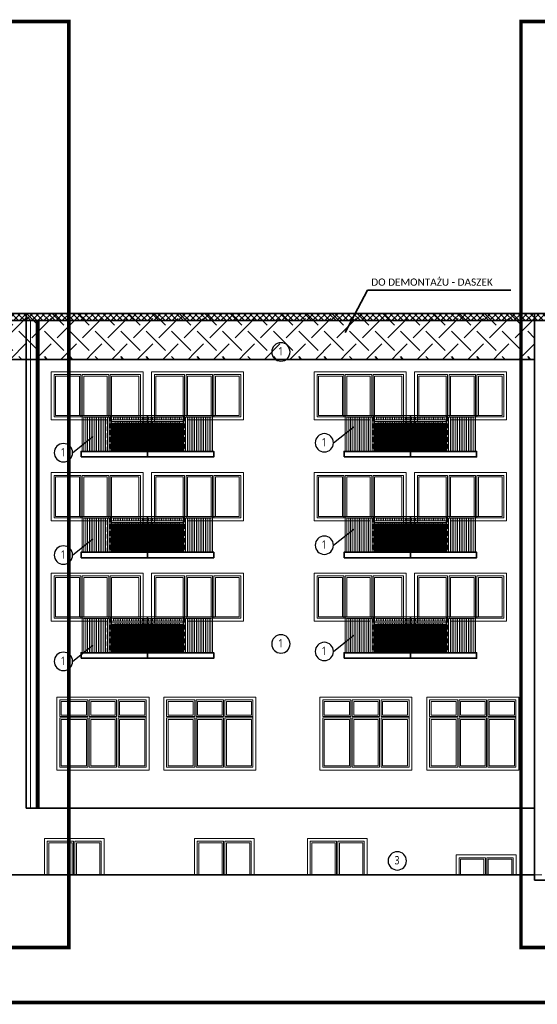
# Model space of a CAD drawing. Header units: inches. Extents: x 0 to 111471, y -105323 to 11070.
# Tile 240 of 256: x 40087 to 41526, y -20947 to -18208. Entities that reach past the tile are written whole.
import ezdxf
from ezdxf.enums import TextEntityAlignment as Align

# ---------------------------------------------------------------- set-up
doc = ezdxf.new("R2010")
doc.units = ezdxf.units.IN
doc.header["$MEASUREMENT"] = 0
doc.linetypes.add('DASHED', pattern=[19.05, 12.7, -6.35])
for name, color, linetype, lineweight in [('888 drzwi i okna', 4, 'Continuous', 0), ('888 elektryka elew', 140, 'Continuous', 0), ('888 elementy do usunięcia', 6, 'Continuous', 35), ('888 nowa attyka grafitowa', 24, 'Continuous', 35), ('888 projektowane elementy', 6, 'Continuous', 13), ('888 sciany istniejące', 2, 'Continuous', 35), ('888 widok', 8, 'Continuous', 0), ('Ele_SYMBOLE', 3, 'Continuous', 9)]:
    doc.layers.add(name, color=color, linetype=linetype, lineweight=lineweight)
doc.layers.add('888 opisy kolorow', color=11, linetype='Continuous')
doc.styles.get("Standard").update_dxf_attribs({"font": 'arial.ttf'})
doc.styles.add('TS 100_ILIARD OSIE', font='trebuc.ttf', dxfattribs={"width": 0.8, "height": 23})

# ---------------------------------------------------------------- blocks, each defined once
blk = doc.blocks.new('G$CE5BC181C')
at = {"layer": '888 drzwi i okna'}
for points in [[(0, -133.8), (0, 0), (-256, 0), (-256, -133.8), (-100, -133.8)], [(-173.5, -125.8), (-248, -125.8), (-248, -8), (-173.5, -8)], [(-244, -50), (-244, -12), (-177.5, -12)], [(-177.5, -12), (-177.5, -50)], [(-173.5, -8), (-173.5, -54)], [(-169.5, -8), (-96, -8)], [(-169.5, -8), (-169.5, -54)], [(-165.5, -12), (-100, -12)], [(-165.5, -12), (-165.5, -50)], [(-100, -12), (-100, -50)], [(-96, -8), (-96, -54)], [(-92, -8), (-8, -8), (-8, -54)], [(-92, -8), (-92, -54)], [(-12, -8), (-92, -8)], [(-88, -12), (-12, -12), (-12, -50)], [(-12, -12), (-88, -12)], [(-88, -12), (-88, -50)], [(-177.5, -121.8), (-244, -121.8), (-244, -50)], [(-177.5, -50), (-177.5, -121.8)], [(-173.5, -54), (-173.5, -125.8)], [(-169.5, -54), (-169.5, -125.8)], [(-165.5, -50), (-165.5, -121.8)], [(-100, -50), (-100, -121.8)], [(-96, -54), (-96, -125.8)], [(-8, -54), (-8, -125.8), (-92, -125.8)], [(-92, -54), (-92, -125.8)], [(-12, -50), (-12, -121.8), (-88, -121.8)], [(-88, -50), (-88, -121.8)], [(-96, -125.8), (-169.5, -125.8)], [(-100, -121.8), (-165.5, -121.8)]]:
    blk.add_lwpolyline(points, dxfattribs=at)
blk.add_lwpolyline([(-88, -8), (-88, -8)], close=True, dxfattribs=at)
at = {"layer": '888 drzwi i okna', "linetype": 'DASHED'}
for points in [[(-100, -221.8), (0, -221.8), (0, -125.8)], [(0, -221.8), (-100, -221.8), (-100, -125.8)], [(-12.2, -213.8), (-92, -213.8), (-92, -125.8)], [(-12.2, -209.8), (-88, -209.8), (-88, -133.8)], [(-87.8, -213.8), (-8, -213.8), (-8, -125.8)], [(-87.8, -209.8), (-12, -209.8), (-12, -125.8)], [(0, -133.8), (-87.8, -133.8)], [(0, -133.8), (-87.8, -133.8)]]:
    blk.add_lwpolyline(points, dxfattribs=at)
blk = doc.blocks.new('G$C8A4EE6A8')
at = {"layer": '888 sciany istniejące'}
h = blk.add_hatch(dxfattribs=at)
h.set_pattern_fill('ANSI31', color=3, scale=20)
h.set_pattern_definition([(45, (64.2046, 355.6206), (-1.767767, 1.767767), [])])
h.paths.add_polyline_path([(-85, 15), (-85, 93), (-283.6, 93), (-283.6, 15)])
for points in [[(-184.3, 115), (-184.3, 0)], [(-363.6, 15), (-283.6, 15), (-283.6, 93), (-85, 93), (-85, 15)]]:
    blk.add_lwpolyline(points, dxfattribs=at)
blk.add_lwpolyline([(-368.6, 0), (0, 0), (0, 15), (-368.6, 15)], close=True, dxfattribs=at)
at = {"layer": 'Ele_SYMBOLE'}
for points in [[(-285.6, 110), (-285.6, 115), (-365.6, 115), (-365.6, 15)], [(-290.6, 110), (-360.6, 110), (-360.6, 15)], [(-360.6, 110), (-355.6, 110), (-355.6, 15)], [(-355.6, 110), (-350.6, 110), (-350.6, 15)], [(-350.6, 110), (-345.6, 110), (-345.6, 15)], [(-345.6, 110), (-340.6, 110), (-340.6, 15)], [(-340.6, 110), (-335.6, 110), (-335.6, 15)], [(-335.6, 110), (-330.6, 110), (-330.6, 15)], [(-330.6, 110), (-325.6, 110), (-325.6, 15)], [(-325.6, 110), (-320.6, 110), (-320.6, 15)], [(-320.6, 110), (-315.6, 110), (-315.6, 15)], [(-315.6, 110), (-310.6, 110), (-310.6, 15)], [(-310.6, 110), (-305.6, 110), (-305.6, 15)], [(-305.6, 110), (-300.6, 110), (-300.6, 15)], [(-300.6, 110), (-295.6, 110), (-295.6, 15)], [(-295.6, 110), (-290.6, 110), (-290.6, 15)], [(-285.6, 110), (-285.6, 110), (-285.6, 15)], [(-268.6, 110), (-273.6, 110), (-273.6, 103)], [(-263.6, 110), (-268.6, 110), (-268.6, 103)], [(-258.6, 110), (-263.6, 110), (-263.6, 103)], [(-253.6, 110), (-258.6, 110), (-258.6, 103)], [(-248.6, 110), (-253.6, 110), (-253.6, 103)], [(-243.6, 110), (-248.6, 110), (-248.6, 103)], [(-238.6, 110), (-243.6, 110), (-243.6, 103)], [(-233.6, 110), (-238.6, 110), (-238.6, 103)], [(-228.6, 110), (-233.6, 110), (-233.6, 103)], [(-223.6, 110), (-228.6, 110), (-228.6, 103)], [(-218.6, 110), (-223.6, 110), (-223.6, 103)], [(-213.6, 110), (-218.6, 110), (-218.6, 103)], [(-208.6, 110), (-213.6, 110), (-213.6, 103)], [(-203.6, 110), (-208.6, 110), (-208.6, 103)], [(-198.6, 110), (-203.6, 110), (-203.6, 103)], [(-193.6, 110), (-198.6, 110), (-198.6, 103)], [(-188.6, 110), (-193.6, 110), (-193.6, 103)], [(-188.6, 110), (-188.6, 103)], [(-185, 110), (-180, 110), (-180, 103)], [(-180, 110), (-175, 110), (-175, 103)], [(-175, 110), (-170, 110), (-170, 103)], [(-170, 110), (-165, 110), (-165, 103)], [(-165, 110), (-160, 110), (-160, 103)], [(-160, 110), (-155, 110), (-155, 103)], [(-155, 110), (-150, 110), (-150, 103)], [(-150, 110), (-145, 110), (-145, 103)], [(-145, 110), (-140, 110), (-140, 103)], [(-140, 110), (-135, 110), (-135, 103)], [(-135, 110), (-130, 110), (-130, 103)], [(-130, 110), (-125, 110), (-125, 103)], [(-125, 110), (-120, 110), (-120, 103)], [(-120, 110), (-115, 110), (-115, 103)], [(-115, 110), (-110, 110), (-110, 103)], [(-110, 110), (-105, 110), (-105, 103)], [(-105, 110), (-100, 110), (-100, 103)], [(-100, 110), (-95, 110), (-95, 103)], [(-83, 110), (-83, 115), (-3, 115), (-3, 15)], [(-83, 110), (-83, 110), (-83, 15)], [(-78, 110), (-8, 110), (-8, 15)], [(-73, 110), (-78, 110), (-78, 15)], [(-68, 110), (-73, 110), (-73, 15)], [(-63, 110), (-68, 110), (-68, 15)], [(-58, 110), (-63, 110), (-63, 15)], [(-53, 110), (-58, 110), (-58, 15)], [(-48, 110), (-53, 110), (-53, 15)], [(-43, 110), (-48, 110), (-48, 15)], [(-38, 110), (-43, 110), (-43, 15)], [(-33, 110), (-38, 110), (-38, 15)], [(-28, 110), (-33, 110), (-33, 15)], [(-23, 110), (-28, 110), (-28, 15)], [(-18, 110), (-23, 110), (-23, 15)], [(-13, 110), (-18, 110), (-18, 15)], [(-8, 110), (-13, 110), (-13, 15)], [(-273.6, 98), (-273.6, 93)], [(-268.6, 98), (-268.6, 93)], [(-263.6, 98), (-263.6, 93)], [(-258.6, 98), (-258.6, 93)], [(-253.6, 98), (-253.6, 93)], [(-248.6, 98), (-248.6, 93)], [(-243.6, 98), (-243.6, 93)], [(-238.6, 98), (-238.6, 93)], [(-233.6, 98), (-233.6, 93)], [(-228.6, 98), (-228.6, 93)], [(-223.6, 98), (-223.6, 93)], [(-218.6, 98), (-218.6, 93)], [(-213.6, 98), (-213.6, 93)], [(-208.6, 98), (-208.6, 93)], [(-203.6, 98), (-203.6, 93)], [(-198.6, 98), (-198.6, 93)], [(-193.6, 98), (-193.6, 93)], [(-188.6, 98), (-188.6, 93)], [(-180, 98), (-180, 93)], [(-175, 98), (-175, 93)], [(-170, 98), (-170, 93)], [(-165, 98), (-165, 93)], [(-160, 98), (-160, 93)], [(-155, 98), (-155, 93)], [(-150, 98), (-150, 93)], [(-145, 98), (-145, 93)], [(-140, 98), (-140, 93)], [(-135, 98), (-135, 93)], [(-130, 98), (-130, 93)], [(-125, 98), (-125, 93)], [(-120, 98), (-120, 93)], [(-115, 98), (-115, 93)], [(-110, 98), (-110, 93)], [(-105, 98), (-105, 93)], [(-100, 98), (-100, 93)], [(-95, 98), (-95, 93)]]:
    blk.add_lwpolyline(points, dxfattribs=at)
for points in [[(-283.6, 115), (-85, 115), (-85, 98), (-283.6, 98)], [(-278.6, 110), (-90, 110), (-90, 103), (-278.6, 103)]]:
    blk.add_lwpolyline(points, close=True, dxfattribs=at)
blk = doc.blocks.new('G$CCCD7E5BA')
at = {"layer": '888 drzwi i okna', "ltscale": 1.6}
for points in [[(-256, 0), (0, 0), (0, 203), (-256, 203)], [(-174, 195), (-174, 195)]]:
    blk.add_lwpolyline(points, close=True, dxfattribs=at)
for points in [[(-170, 195), (-248, 195), (-248, 149)], [(-244, 195), (-170, 195)], [(-170, 195), (-170, 149)], [(-166, 195), (-166, 149)], [(-90, 195), (-166, 195)], [(-90, 195), (-90, 149)], [(-86, 195), (-86, 149)], [(-86, 8), (-8, 8), (-8, 195), (-86, 195)], [(-174, 191), (-244, 191), (-244, 153)], [(-244, 191), (-174, 191)], [(-174, 191), (-174, 153)], [(-162, 191), (-162, 153)], [(-94, 191), (-162, 191)], [(-94, 191), (-94, 153)], [(-12, 153), (-12, 191), (-82, 191)], [(-82, 191), (-82, 153)], [(-170, 149), (-248, 149)], [(-248, 145), (-248, 8), (-170, 8)], [(-170, 145), (-248, 145)], [(-174, 153), (-244, 153)], [(-244, 141), (-244, 12), (-174, 12)], [(-174, 141), (-244, 141)], [(-174, 141), (-174, 12)], [(-170, 145), (-170, 8)], [(-90, 149), (-166, 149)], [(-166, 145), (-166, 8)], [(-90, 145), (-166, 145)], [(-94, 153), (-162, 153)], [(-162, 141), (-162, 12)], [(-94, 141), (-162, 141)], [(-94, 141), (-94, 12)], [(-90, 145), (-90, 8)], [(-8, 149), (-86, 149)], [(-86, 145), (-86, 8)], [(-8, 145), (-86, 145)], [(-12, 153), (-82, 153)], [(-82, 141), (-82, 12)], [(-12, 141), (-82, 141)], [(-82, 12), (-12, 12), (-12, 141)], [(-166, 8), (-90, 8)], [(-162, 12), (-94, 12)]]:
    blk.add_lwpolyline(points, dxfattribs=at)
blk = doc.blocks.new('oznaczenie osi')
at = {"linetype": 'ByBlock'}
blk.add_circle((0, 0), 17, dxfattribs=at)
at = {"oblique": 5, "width": 0.85}
blk.add_attdef('NR', text='', height=15, dxfattribs=at).set_placement((0, -7), align=Align.CENTER)

msp = doc.modelspace()

# ---------------------------------------------------------------- hatches: boundary and pattern name
at = {"layer": '888 elementy do usunięcia'}
h = msp.add_hatch(dxfattribs=at)
h.set_pattern_fill('SCREEN', color=256, scale=100, angle=45)
h.set_pattern_definition([(45, (35594.85, -29275.38), (0, 141.42136), [76, -24]), (225, (35648.59, -29292.35), (-2e-14, -141.42136), [38, -62]), (225, (35692.43, -29248.51), (-2e-14, -141.42136), [38, -62]), (135, (35613.24, -29240.02), (-141.42136, 1e-14), [38, -62]), (135, (35657.08, -29283.86), (-141.42136, 1e-14), [38, -62]), (315, (35630.21, -29186.28), (141.42136, -3e-14), [76, -24])])
h.paths.add_polyline_path([(41518.535, -19151.1), (41518.535, -19025.1), (38684.27, -19025.1), (38684.27, -19151.1)])
at = {"layer": '888 nowa attyka grafitowa', "linetype": 'DASHED'}
h = msp.add_hatch(dxfattribs=at)
h.set_pattern_fill('CTYSQST', color=256, angle=45)
h.set_pattern_definition([(45, (41782.281, -26801.899), (-8.485281, 8.485281), []), (135, (41782.281, -26801.899), (-8.485281, -8.485281), [])])
h.paths.add_polyline_path([(38634.27, -19025.094), (43357.535, -19025.094), (43357.535, -19045.094), (38634.27, -19045.094)])

# ---------------------------------------------------------------- linework, layer by layer
at = {"layer": '888 drzwi i okna'}
for points in [[(40334.535, -19313.094), (40236.535, -19313.094)], [(40330.535, -19309.094), (40240.535, -19309.094)], [(40549.535, -19313.094), (40647.535, -19313.094)], [(40553.535, -19309.094), (40643.535, -19309.094)], [(41065.535, -19313.094), (40967.535, -19313.094)], [(41061.535, -19309.094), (40971.535, -19309.094)], [(41280.535, -19313.094), (41378.535, -19313.094)], [(41284.535, -19309.094), (41374.535, -19309.094)], [(40334.535, -19593.594), (40236.535, -19593.594)], [(40330.535, -19589.594), (40240.535, -19589.594)], [(40549.535, -19593.594), (40647.535, -19593.594)], [(40553.535, -19589.594), (40643.535, -19589.594)], [(41065.535, -19593.594), (40967.535, -19593.594)], [(41061.535, -19589.594), (40971.535, -19589.594)], [(41280.535, -19593.594), (41378.535, -19593.594)], [(41284.535, -19589.594), (41374.535, -19589.594)], [(40334.535, -19873.094), (40236.535, -19873.094)], [(40330.535, -19869.094), (40240.535, -19869.094)], [(40549.535, -19873.094), (40647.535, -19873.094)], [(40553.535, -19869.094), (40643.535, -19869.094)], [(41065.535, -19873.094), (40967.535, -19873.094)], [(41061.535, -19869.094), (40971.535, -19869.094)], [(41280.535, -19873.094), (41378.535, -19873.094)], [(41284.535, -19869.094), (41374.535, -19869.094)], [(40321.713, -20586.815), (40321.713, -20485.094), (40155.713, -20485.094), (40155.713, -20586.815)], [(40236.713, -20493.094), (40163.713, -20493.094), (40163.713, -20586.815)], [(40232.713, -20497.094), (40167.713, -20497.094), (40167.713, -20586.815)], [(40232.713, -20497.094), (40232.713, -20586.815)], [(40236.713, -20493.094), (40236.713, -20586.815)], [(40313.713, -20586.815), (40313.713, -20493.094), (40240.713, -20493.094)], [(40240.713, -20493.094), (40240.713, -20586.815)], [(40309.713, -20586.815), (40309.713, -20497.094), (40244.713, -20497.094)], [(40244.713, -20497.094), (40244.713, -20586.815)], [(40738.713, -20586.815), (40738.713, -20485.094), (40572.713, -20485.094), (40572.713, -20586.815)], [(40653.713, -20493.094), (40580.713, -20493.094), (40580.713, -20586.815)], [(40649.713, -20497.094), (40584.713, -20497.094), (40584.713, -20586.815)], [(40649.713, -20497.094), (40649.713, -20586.815)], [(40653.713, -20493.094), (40653.713, -20586.815)], [(40730.713, -20586.815), (40730.713, -20493.094), (40657.713, -20493.094)], [(40657.713, -20493.094), (40657.713, -20586.815)], [(40726.713, -20586.815), (40726.713, -20497.094), (40661.713, -20497.094)], [(40661.713, -20497.094), (40661.713, -20586.815)], [(41052.713, -20586.815), (41052.713, -20485.094), (40886.713, -20485.094), (40886.713, -20586.815)], [(40967.713, -20493.094), (40894.713, -20493.094), (40894.713, -20586.815)], [(40963.713, -20497.094), (40898.713, -20497.094), (40898.713, -20586.815)], [(40963.713, -20497.094), (40963.713, -20586.815)], [(40967.713, -20493.094), (40967.713, -20586.815)], [(41044.713, -20586.815), (41044.713, -20493.094), (40971.713, -20493.094)], [(40971.713, -20493.094), (40971.713, -20586.815)], [(41040.713, -20586.815), (41040.713, -20497.094), (40975.713, -20497.094)], [(40975.713, -20497.094), (40975.713, -20586.815)], [(41466.713, -20586.815), (41466.713, -20531.209), (41300.713, -20531.209), (41300.713, -20586.815)], [(41381.713, -20539.209), (41308.713, -20539.209), (41308.713, -20586.815)], [(41377.713, -20543.209), (41312.713, -20543.209), (41312.713, -20586.815)], [(41377.713, -20543.209), (41377.713, -20586.815)], [(41381.713, -20539.209), (41381.713, -20586.815)], [(41458.713, -20586.815), (41458.713, -20539.209), (41385.713, -20539.209)], [(41385.713, -20539.209), (41385.713, -20586.815)], [(41454.713, -20586.815), (41454.713, -20543.209), (41389.713, -20543.209)], [(41389.713, -20543.209), (41389.713, -20586.815)]]:
    msp.add_lwpolyline(points, dxfattribs=at)
at = {"layer": '888 drzwi i okna', "linetype": 'DASHED'}
for points in [[(40553.535, -19409.094), (40453.535, -19409.094), (40453.535, -19313.094)], [(40453.535, -19409.094), (40553.535, -19409.094), (40553.535, -19313.094)], [(40541.332, -19401.094), (40461.535, -19401.094), (40461.535, -19313.094)], [(40541.332, -19397.094), (40465.535, -19397.094), (40465.535, -19313.094)], [(40465.737, -19401.094), (40545.535, -19401.094), (40545.535, -19313.094)], [(41284.535, -19409.094), (41184.535, -19409.094), (41184.535, -19313.094)], [(41184.535, -19409.094), (41284.535, -19409.094), (41284.535, -19313.094)], [(41272.332, -19401.094), (41192.535, -19401.094), (41192.535, -19313.094)], [(41272.332, -19397.094), (41196.535, -19397.094), (41196.535, -19313.094)], [(41196.737, -19401.094), (41276.535, -19401.094), (41276.535, -19313.094)], [(40553.535, -19689.594), (40453.535, -19689.594), (40453.535, -19593.594)], [(40453.535, -19689.594), (40553.535, -19689.594), (40553.535, -19593.594)], [(40541.332, -19681.594), (40461.535, -19681.594), (40461.535, -19593.594)], [(40541.332, -19677.594), (40465.535, -19677.594), (40465.535, -19593.594)], [(40465.737, -19681.594), (40545.535, -19681.594), (40545.535, -19593.594)], [(41284.535, -19689.594), (41184.535, -19689.594), (41184.535, -19593.594)], [(41184.535, -19689.594), (41284.535, -19689.594), (41284.535, -19593.594)], [(41272.332, -19681.594), (41192.535, -19681.594), (41192.535, -19593.594)], [(41272.332, -19677.594), (41196.535, -19677.594), (41196.535, -19593.594)], [(41196.737, -19681.594), (41276.535, -19681.594), (41276.535, -19593.594)], [(40553.535, -19969.094), (40453.535, -19969.094), (40453.535, -19873.094)], [(40541.332, -19961.094), (40461.535, -19961.094), (40461.535, -19873.094)], [(40541.332, -19957.094), (40465.535, -19957.094), (40465.535, -19873.094)], [(41284.535, -19969.094), (41184.535, -19969.094), (41184.535, -19873.094)], [(41184.535, -19969.094), (41284.535, -19969.094), (41284.535, -19873.094)], [(41272.332, -19961.094), (41192.535, -19961.094), (41192.535, -19873.094)], [(41272.332, -19957.094), (41196.535, -19957.094), (41196.535, -19873.094)], [(41196.737, -19961.094), (41276.535, -19961.094), (41276.535, -19873.094)]]:
    msp.add_lwpolyline(points, dxfattribs=at)
at = {"layer": '888 elektryka elew', "color": 1, "ltscale": 2, "const_width": 10}
msp.add_lwpolyline([(39280.803, -18213.351), (40223.488, -18213.351), (40223.488, -20788.77), (39280.803, -20788.77)], close=True, dxfattribs=at)
at = {"layer": '888 elektryka elew', "ltscale": 2, "const_width": 10}
msp.add_lwpolyline([(41480.487, -18213.351), (43037.692, -18213.351), (43037.692, -20006.765), (42604.861, -20127.075), (42604.861, -20788.77), (41480.487, -20788.77), (41480.487, -18213.351)], dxfattribs=at)
at = {"layer": '888 elektryka elew', "linetype": 'DASHED', "ltscale": 2, "const_width": 10}
msp.add_lwpolyline([(40137.385, -19045.094), (40137.385, -20401.094)], dxfattribs=at)
at = {"layer": '888 elektryka elew', "color": 1, "ltscale": 2, "const_width": 10}
msp.add_lwpolyline([(39752.146, -20788.77), (39752.146, -20941.596), (43500.535, -20941.596), (43500.535, -20788.77)], dxfattribs=at)
at = {"layer": '888 elementy do usunięcia'}
for points in [[(40991.7, -19077.946), (41054.209, -18960.675), (41452.55, -18960.675)], [(41518.535, -19153.094), (38684.27, -19153.094)]]:
    msp.add_lwpolyline(points, dxfattribs=at)
at = {"layer": '888 nowa attyka grafitowa'}
msp.add_lwpolyline([(38634.27, -19045.094), (43357.535, -19045.094)], dxfattribs=at)
at = {"layer": '888 opisy kolorow'}
for points in [[(40959.38, -19385.103), (41016.94, -19339.238)], [(40234.197, -19412.623), (40291.757, -19366.758)], [(40959.38, -19669.776), (41016.94, -19623.911)], [(40234.197, -19697.297), (40291.757, -19651.431)], [(40959.38, -19965.394), (41016.94, -19919.529)], [(40234.197, -19992.914), (40291.757, -19947.049)]]:
    msp.add_lwpolyline(points, dxfattribs=at)
at = {"layer": '888 projektowane elementy', "ltscale": 0.01}
msp.add_lwpolyline([(40117.497, -20401.094), (40117.497, -19045.094), (40132.497, -19045.094), (40132.497, -20401.094)], dxfattribs=at)
at = {"layer": '888 sciany istniejące'}
for points in [[(38634.27, -19025.094), (43357.535, -19025.094)], [(40105.535, -20401.094), (40105.535, -19025.094)], [(41518.535, -20466.094), (41518.535, -19025.094)], [(41518.535, -20586.815), (41518.535, -19025.094), (42338.084, -19025.094)], [(40105.535, -20401.094), (41518.535, -20401.094)], [(40054.535, -20586.815), (41518.535, -20586.815)], [(41518.535, -20586.815), (41518.535, -20601.815)], [(41518.535, -20601.815), (42248.535, -20601.815)]]:
    msp.add_lwpolyline(points, dxfattribs=at)
msp.add_lwpolyline([(40257.737, -19984.094), (40626.332, -19984.094), (40626.332, -19969.094), (40257.737, -19969.094)], close=True, dxfattribs=at)
msp.add_lwpolyline([(40257.737, -19984.094), (40626.332, -19984.094), (40626.332, -19969.094), (40257.737, -19969.094)], close=True, dxfattribs=at)
at = {"layer": '888 widok'}
msp.add_lwpolyline([(41518.535, -20586.815), (41538.535, -20586.815)], dxfattribs=at)

# ---------------------------------------------------------------- block references
at = {"layer": '888 drzwi i okna'}
for p in [(40446.535, -20295.094), (40743.535, -20295.094), (41177.535, -20295.094), (41474.535, -20295.094)]:
    msp.add_blockref('G$CCCD7E5BA', p, dxfattribs=at)
at = {"layer": '888 opisy kolorow'}
ref = msp.add_blockref('oznaczenie osi', (40813.099, -19132.289), dxfattribs=dict(at, xscale=-1.5, yscale=1.5, zscale=1.5, rotation=89.99999999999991))
ref.add_attrib('NR', '1', dxfattribs={"layer": '0', "height": 23, "style": 'TS 100_ILIARD OSIE', "width": 0.8}).set_placement((40812.503, -19148.824), align=Align.BOTTOM_CENTER)
ref = msp.add_blockref('oznaczenie osi', (40933.88, -19385.103), dxfattribs=dict(at, xscale=-1.5, yscale=1.5, zscale=1.5, rotation=89.9999999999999))
ref.add_attrib('NR', '1', dxfattribs={"layer": '0', "height": 23, "style": 'TS 100_ILIARD OSIE', "width": 0.8}).set_placement((40933.284, -19401.638), align=Align.BOTTOM_CENTER)
ref = msp.add_blockref('oznaczenie osi', (40208.697, -19412.623), dxfattribs=dict(at, xscale=-1.5, yscale=1.5, zscale=1.5, rotation=89.9999999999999))
ref.add_attrib('NR', '1', dxfattribs={"layer": '0', "height": 23, "style": 'TS 100_ILIARD OSIE', "width": 0.8}).set_placement((40208.101, -19429.158), align=Align.BOTTOM_CENTER)
ref = msp.add_blockref('oznaczenie osi', (40933.88, -19669.776), dxfattribs=dict(at, xscale=-1.5, yscale=1.5, zscale=1.5, rotation=89.9999999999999))
ref.add_attrib('NR', '1', dxfattribs={"layer": '0', "height": 23, "style": 'TS 100_ILIARD OSIE', "width": 0.8}).set_placement((40933.284, -19686.312), align=Align.BOTTOM_CENTER)
ref = msp.add_blockref('oznaczenie osi', (40208.697, -19697.297), dxfattribs=dict(at, xscale=-1.5, yscale=1.5, zscale=1.5, rotation=89.9999999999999))
ref.add_attrib('NR', '1', dxfattribs={"layer": '0', "height": 23, "style": 'TS 100_ILIARD OSIE', "width": 0.8}).set_placement((40208.101, -19713.832), align=Align.BOTTOM_CENTER)
ref = msp.add_blockref('oznaczenie osi', (40813.099, -19944.272), dxfattribs=dict(at, xscale=-1.5, yscale=1.5, zscale=1.5, rotation=89.99999999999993))
ref.add_attrib('NR', '1', dxfattribs={"layer": '0', "height": 23, "style": 'TS 100_ILIARD OSIE', "width": 0.8}).set_placement((40812.503, -19960.808), align=Align.BOTTOM_CENTER)
ref = msp.add_blockref('oznaczenie osi', (40933.88, -19965.394), dxfattribs=dict(at, xscale=-1.5, yscale=1.5, zscale=1.5, rotation=89.9999999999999))
ref.add_attrib('NR', '1', dxfattribs={"layer": '0', "height": 23, "style": 'TS 100_ILIARD OSIE', "width": 0.8}).set_placement((40933.284, -19981.929), align=Align.BOTTOM_CENTER)
ref = msp.add_blockref('oznaczenie osi', (40208.697, -19992.914), dxfattribs=dict(at, xscale=-1.5, yscale=1.5, zscale=1.5, rotation=89.9999999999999))
ref.add_attrib('NR', '1', dxfattribs={"layer": '0', "height": 23, "style": 'TS 100_ILIARD OSIE', "width": 0.8}).set_placement((40208.101, -20009.45), align=Align.BOTTOM_CENTER)
ref = msp.add_blockref('oznaczenie osi', (41136.674, -20547.723), dxfattribs=dict(at, xscale=-1.5, yscale=1.5, zscale=1.5, rotation=89.9999999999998))
ref.add_attrib('NR', '3', dxfattribs={"layer": '0', "height": 23, "style": 'TS 100_ILIARD OSIE', "width": 0.8}).set_placement((41136.078, -20564.258), align=Align.BOTTOM_CENTER)
at = {"layer": '888 sciany istniejące'}
for name, p in [('G$CE5BC181C', (40430.535, -19187.292)), ('G$CE5BC181C', (41161.535, -19187.292)), ('G$C8A4EE6A8', (40626.332, -19424.094)), ('G$C8A4EE6A8', (41357.332, -19424.094)), ('G$CE5BC181C', (40430.535, -19467.792)), ('G$CE5BC181C', (41161.535, -19467.792)), ('G$C8A4EE6A8', (40626.332, -19704.594)), ('G$C8A4EE6A8', (41357.332, -19704.594)), ('G$CE5BC181C', (40430.535, -19747.292)), ('G$CE5BC181C', (41161.535, -19747.292)), ('G$C8A4EE6A8', (40626.332, -19984.094)), ('G$C8A4EE6A8', (41357.332, -19984.094))]:
    msp.add_blockref(name, p, dxfattribs=at)
at = {"layer": '888 sciany istniejące', "xscale": -1}
for p in [(40453.535, -19187.292), (41184.535, -19187.292), (40453.535, -19467.792), (41184.535, -19467.792), (40453.535, -19747.292), (41184.535, -19747.292)]:
    msp.add_blockref('G$CE5BC181C', p, dxfattribs=at)

# ---------------------------------------------------------------- texts
at = {"layer": '888 elementy do usunięcia', "insert": (41064.352, -18928.147), "char_height": 20, "width": 34113.51545, "attachment_point": 1}
msp.add_mtext('{\\fCalibri|b0|i0|c238|p34;DO DEMONTAŻU - DASZEK}', dxfattribs=at)

doc.saveas('drawing.dxf')
